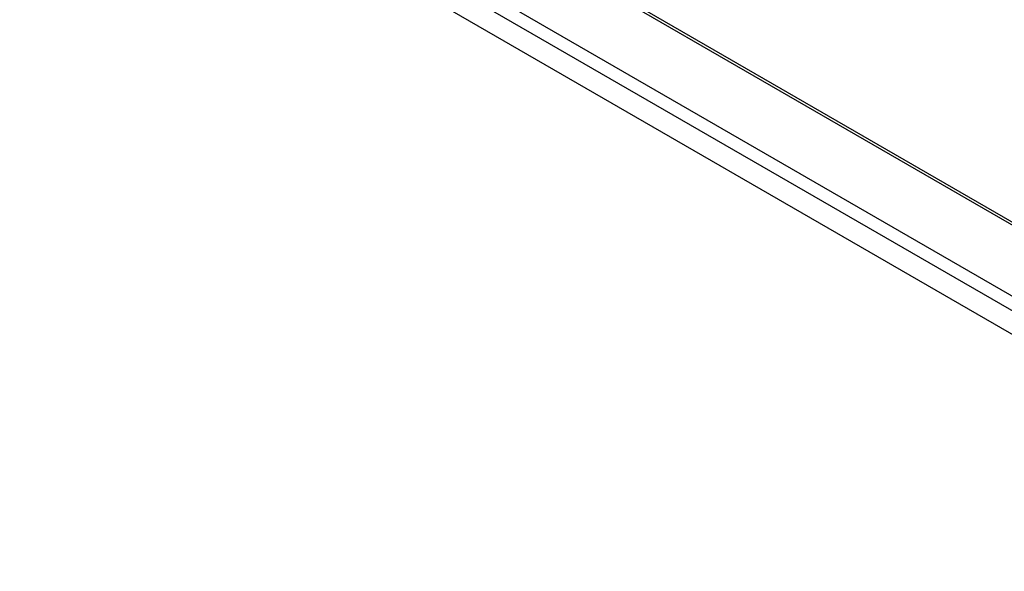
# Model space of a CAD drawing. Header units: inches. Extents: x 7 to 130, y 9 to 81.
# Tile 44 of 61: x 111.71 to 120.93, y 40.55 to 45.71. Entities that reach past the tile are written whole.
import ezdxf

# ---------------------------------------------------------------- set-up
doc = ezdxf.new("R2010")
doc.units = ezdxf.units.IN
doc.header["$MEASUREMENT"] = 0
doc.layers.add('Visible Edges(ANSI)', color=7, linetype='Continuous', lineweight=25)
doc.layers.add('Visible Tangent Edges(ANSI)', color=7, linetype='Continuous', lineweight=25)

msp = doc.modelspace()

# ---------------------------------------------------------------- linework, layer by layer
at = {"layer": 'Visible Edges(ANSI)'}
for p, q in [((112.4989, 48.7324), (124.7743, 41.6452)), ((124.8508, 40.5482), (111.7109, 48.1346))]:
    msp.add_line(p, q, dxfattribs=at)
at = {"layer": 'Visible Tangent Edges(ANSI)'}
for p, q in [((124.7743, 41.6168), (112.4807, 48.7145)), ((111.9036, 48.3812), (124.7743, 40.9503)), ((124.7989, 40.799), (111.7628, 48.3253))]:
    msp.add_line(p, q, dxfattribs=at)

doc.saveas('drawing.dxf')
